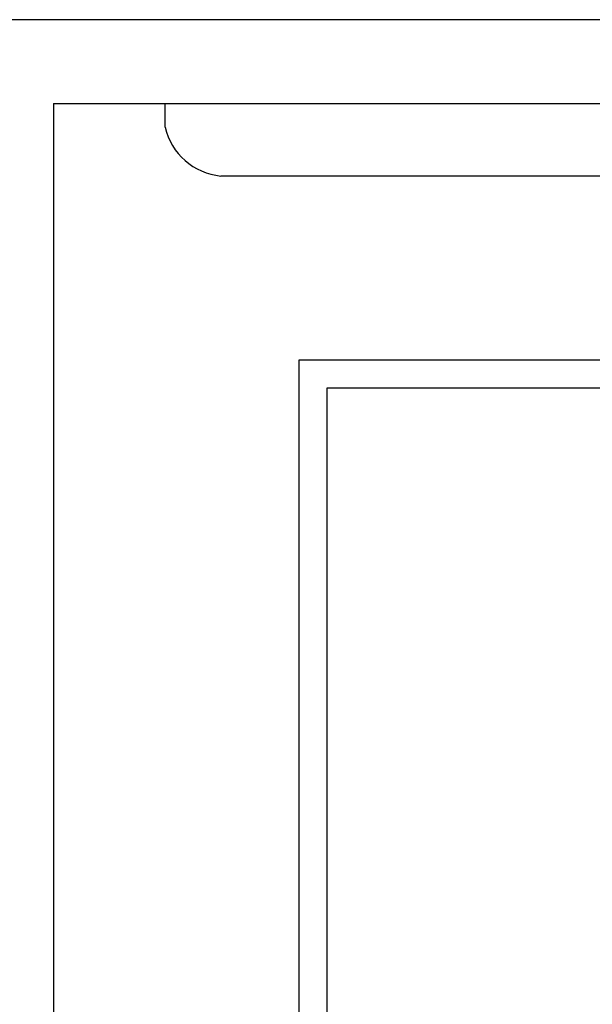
# Model space of a CAD drawing. Header units: millimetres. Extents: x 373037 to 682063, y 76092 to 274210.
# Tile 243 of 256: x 669846 to 670359, y 260550 to 261432. Entities that reach past the tile are written whole.
import ezdxf

# ---------------------------------------------------------------- set-up
doc = ezdxf.new("R2010")
doc.units = ezdxf.units.MM
doc.header["$LTSCALE"] = 100
doc.linetypes.add('ČERCHOVANÁ', pattern=[25.4, 12.7, -6.35, 0, -6.35])
doc.layers.add('PUDORYS', color=253, linetype='CONTINUOUS')

msp = doc.modelspace()

# ---------------------------------------------------------------- linework, layer by layer
at = {"layer": 'PUDORYS', "color": 252, "linetype": 'ČERCHOVANÁ', "ltscale": 25, "true_color": 0x939598}
msp.add_line((682063.19, 261432.15), (654424.22, 261432.15), dxfattribs=at)
at = {"layer": 'PUDORYS', "color": 252, "true_color": 0x939598}
for p, q in [((669876.64, 261357.15), (669876.64, 258107.15)), ((669876.64, 261357.15), (671976.64, 261357.15)), ((671771.64, 261127.15), (670096.64, 261127.15)), ((670096.64, 261127.15), (670096.64, 258927.15)), ((671771.64, 261102.15), (670121.64, 261102.15)), ((670121.64, 261102.15), (670121.64, 258952.15))]:
    msp.add_line(p, q, dxfattribs=at)
at = {"layer": 'PUDORYS', "color": 252, "ltscale": 0.25, "true_color": 0x939598}
for p, q in [((669976.64, 261335.91), (669976.64, 261357.15)), ((669976.64, 261357.15), (670556.64, 261357.15)), ((670506.71, 261292.15), (670026.57, 261292.15))]:
    msp.add_line(p, q, dxfattribs=at)
msp.add_arc((670032.24, 261348.99), 57.12, 193.23475, 264.30444, dxfattribs=at)

doc.saveas('drawing.dxf')
